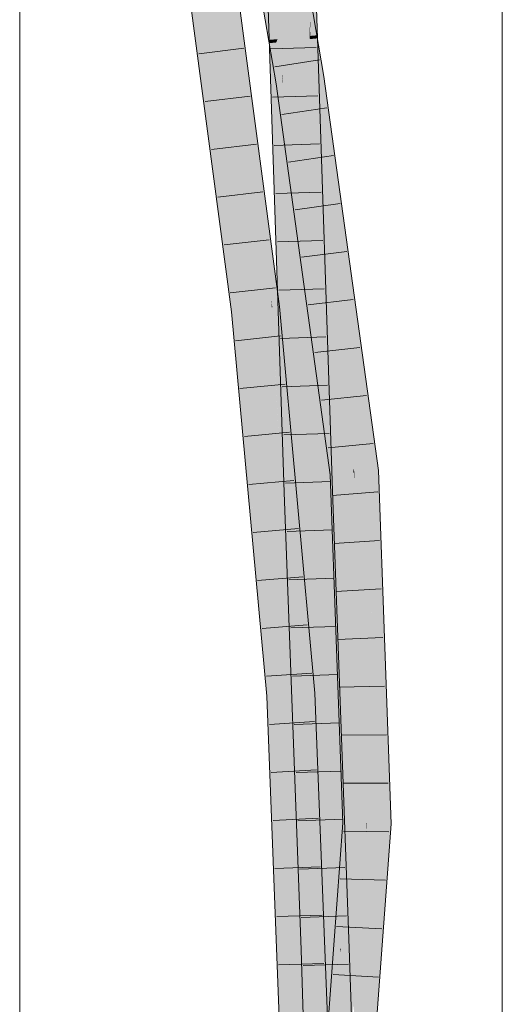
# Model space of a CAD drawing. Extents: x -720 to 300, y 62 to 1162.
# Tile 195 of 256: x 161.77 to 164.27, y 797.93 to 803.03. Entities that reach past the tile are written whole.
import ezdxf

# ---------------------------------------------------------------- set-up
doc = ezdxf.new("R2010")
doc.units = 0
doc.layers.get('0').update_dxf_attribs({"lineweight": 13})
doc.layers.add('E_Detail_Linie_Text_Bem', color=7, linetype='Continuous', lineweight=13)
for name, color, linetype, lineweight, true_color in [('E_Leerrohr 25-A06G93Y08I', 7, 'Continuous', 9, 0xff8000), ('E_Leerrohr 25-Shading', 7, 'Continuous', 9, 0xff8000), ('E_Leerrohr 32-A06G93Y28I', 7, 'Continuous', 9, 0x00b300), ('E_Leerrohr 32-Shading', 7, 'Continuous', 9, 0x00b300)]:
    doc.layers.add(name, color=color, linetype=linetype, lineweight=lineweight, true_color=true_color)

# ---------------------------------------------------------------- blocks, each defined once
blk = doc.blocks.new('Shading-A06G93SL8I', base_point=(241.4847, 762.55))
at = {"layer": 'E_Leerrohr 25-Shading', "color": 43, "true_color": 0xd7ab7f}
for points in [[(163.0516, 803.2264), (163.1283, 802.0259), (163.0882, 803.2275)], [(163.0516, 803.2264), (163.1399, 800.5788), (163.1283, 802.0259), (163.1624, 800.5796)], [(163.2718, 803.0952), (163.2649, 803.2327), (163.273, 802.9883)], [(163.2742, 803.0885), (163.3096, 802.9904), (163.2734, 803.233), (163.3015, 803.2338)], [(163.273, 802.9883), (163.275, 802.9374), (163.2718, 803.0952), (163.2744, 803.0418)], [(163.2744, 803.0418), (163.2771, 802.9889), (163.2742, 803.0885), (163.3093, 802.9913)], [(163.2744, 803.0418), (163.2747, 802.9888), (163.2771, 802.9889)], [(163.275, 802.9374), (163.273, 802.9883), (163.2751, 802.9274)], [(163.2747, 802.9888), (163.3386, 801.761), (163.2771, 802.9889)], [(163.2747, 802.9888), (163.275, 802.9374), (163.3386, 801.761), (163.3663, 800.5867)], [(163.2771, 802.9889), (163.3386, 801.761), (163.3093, 802.9913), (163.3096, 802.9904)], [(163.3386, 801.761), (163.3746, 801.0424), (163.3096, 802.9904)], [(163.3532, 800.5862), (163.3663, 800.5867), (163.2751, 802.9274), (163.275, 802.9374)], [(163.1624, 800.5796), (163.1765, 800.5801), (163.1283, 802.0259)], [(163.3746, 801.0424), (163.3386, 801.761), (163.3853, 800.5873), (163.3663, 800.5867)], [(163.3853, 800.5873), (163.3898, 800.5875), (163.3746, 801.0424)], [(163.3663, 800.5867), (163.3532, 800.5862), (163.398, 799.366)], [(163.3853, 800.5873), (163.3663, 800.5867), (163.4401, 798.2175), (163.398, 799.366)], [(163.4468, 798.2178), (163.4767, 798.2188), (163.3853, 800.5873), (163.3898, 800.5875)], [(163.3853, 800.5873), (163.4401, 798.2175), (163.4468, 798.2178)], [(163.1399, 800.5788), (163.2166, 798.4886), (163.1624, 800.5796)], [(163.2166, 798.4886), (163.1765, 800.5801), (163.1624, 800.5796)], [(163.1765, 800.5801), (163.2429, 798.2106), (163.1933, 800.1236)], [(163.1765, 800.5801), (163.2166, 798.4886), (163.2429, 798.2106), (163.2269, 798.21)], [(163.2429, 798.2106), (163.2635, 798.2113), (163.1933, 800.1236)], [(163.2429, 798.2106), (163.2269, 798.21), (163.2743, 796.8943), (163.2712, 796.8945)], [(163.2816, 796.5839), (163.2635, 798.2113), (163.2429, 798.2106)], [(163.2635, 798.2113), (163.2816, 796.5839), (163.3372, 795.9821), (163.302, 795.981)], [(163.2635, 798.2113), (163.3372, 795.9821), (163.3386, 795.9821)], [(163.4401, 798.2175), (163.463, 797.5395), (163.4468, 798.2178)], [(163.463, 797.5395), (163.4767, 798.2188), (163.4468, 798.2178)], [(163.52, 796.8809), (163.4767, 798.2188), (163.4851, 796.8828), (163.463, 797.5395)], [(163.5218, 796.8807), (163.4767, 798.2188), (163.52, 796.8809)]]:
    blk.add_solid(points, dxfattribs=at)
at = {"layer": 'E_Leerrohr 25-Shading', "color": 31, "true_color": 0xfabd7f}
for points in [[(163.0882, 803.2275), (163.1283, 802.0259), (163.1165, 803.2284)], [(163.1283, 802.0259), (163.1765, 803.2301), (163.1165, 803.2284)], [(163.1283, 802.0259), (163.1765, 800.5801), (163.1765, 803.2301), (163.2648, 800.5831)], [(163.1765, 803.2301), (163.1848, 802.9818), (163.2649, 803.2327), (163.273, 802.9883)], [(163.2708, 802.9882), (163.1848, 802.9818), (163.2723, 802.9271), (163.1869, 802.9185)], [(163.2751, 802.9274), (163.273, 802.9883), (163.2723, 802.9271), (163.2708, 802.9882)], [(163.2723, 802.9271), (163.1869, 802.9185), (163.3291, 800.5854), (163.2648, 800.5831)], [(163.2751, 802.9274), (163.2723, 802.9271), (163.3532, 800.5862), (163.3291, 800.5854)], [(163.1933, 800.1236), (163.2648, 800.5831), (163.1884, 800.5805)], [(163.1933, 800.1236), (163.2635, 798.2113), (163.2648, 800.5831), (163.3518, 798.2144)], [(163.3291, 800.5854), (163.2648, 800.5831), (163.3469, 799.8328)], [(163.3469, 799.8328), (163.2648, 800.5831), (163.3851, 798.2156), (163.3518, 798.2144)], [(163.3532, 800.5862), (163.3291, 800.5854), (163.3909, 799.4302), (163.3469, 799.8328)], [(163.398, 799.366), (163.3532, 800.5862), (163.3909, 799.4302)], [(163.1765, 800.5801), (163.1933, 800.1236), (163.1884, 800.5805)], [(163.4103, 798.2165), (163.4004, 799.1413), (163.3469, 799.8328), (163.3909, 799.4302)], [(163.4103, 798.2165), (163.3469, 799.8328), (163.3851, 798.2156)], [(163.4004, 799.1413), (163.398, 799.366), (163.3909, 799.4302)], [(163.4375, 798.2902), (163.398, 799.366), (163.4306, 798.2172), (163.4004, 799.1413)], [(163.4004, 799.1413), (163.4103, 798.2165), (163.4306, 798.2172)], [(163.4375, 798.2902), (163.4306, 798.2172), (163.4333, 798.2173)], [(163.4333, 798.2173), (163.4361, 798.2173), (163.4374, 798.2896)], [(163.4361, 798.2173), (163.4401, 798.2175), (163.4374, 798.2896), (163.4375, 798.2902)], [(163.3386, 795.9821), (163.4269, 795.9846), (163.2635, 798.2113), (163.3518, 798.2144)], [(163.3518, 798.2144), (163.3977, 796.9093), (163.3851, 798.2156), (163.4111, 797.1404)], [(163.3985, 796.8876), (163.3518, 798.2144), (163.3965, 796.8877)], [(163.4103, 798.2165), (163.3851, 798.2156), (163.4173, 797.2465), (163.4111, 797.1402)], [(163.4234, 796.8861), (163.4306, 798.2172), (163.4103, 798.2165)], [(163.4103, 798.2165), (163.4173, 797.2465), (163.419, 797.3367)], [(163.4234, 796.8861), (163.4629, 796.8839), (163.4306, 798.2172), (163.4502, 797.6273)], [(163.4306, 798.2172), (163.4316, 798.1869), (163.4333, 798.2173)], [(163.4333, 798.2173), (163.4316, 798.1869), (163.4361, 798.2173), (163.4341, 798.1121)], [(163.4341, 798.1121), (163.4502, 797.6273), (163.4361, 798.2173), (163.4401, 798.2175)], [(163.4671, 797.1205), (163.463, 797.5395), (163.4502, 797.6273), (163.4401, 798.2175)]]:
    blk.add_solid(points, dxfattribs=at)
at = {"layer": 'E_Leerrohr 32-Shading', "color": 83, "true_color": 0x7fbd7f}
for points in [[(163.0507, 803.1917), (162.8222, 804.3151), (163.0959, 802.9262), (162.851, 804.1463)], [(163.0959, 802.9262), (162.851, 804.1463), (163.0594, 802.9227)], [(162.6181, 803.3903), (162.6583, 803.0858), (162.6544, 803.3948), (162.8385, 802.0017)], [(162.8661, 803.4214), (162.8671, 803.3726), (163.078, 801.5378), (163.0724, 801.5801)], [(162.8706, 803.388), (162.8661, 803.4214), (163.0859, 801.5387), (163.078, 801.5378)], [(162.8899, 803.2216), (163.0904, 801.7237), (162.8706, 803.388)], [(163.2182, 803.3225), (163.1933, 803.4075), (163.2761, 802.9437), (163.2724, 802.9433)], [(163.045, 801.8195), (162.8671, 803.3726), (163.055, 801.7119), (162.8721, 803.0968)], [(163.3086, 802.9468), (163.2182, 803.3225), (163.2761, 802.9437)], [(163.2182, 803.3225), (163.3096, 802.9427), (163.2816, 803.1066)], [(162.8899, 803.2216), (163.0877, 801.5389), (163.0904, 801.7237), (163.1048, 801.5408)], [(163.0859, 801.5387), (163.0877, 801.5389), (162.8899, 803.2216)], [(162.8385, 802.0017), (162.6583, 803.0858), (162.8672, 801.5143), (162.8593, 801.5649)], [(163.2761, 802.9437), (163.2724, 802.9433), (163.2785, 802.9277), (163.2751, 802.9274)], [(163.3096, 802.9308), (163.3096, 802.9427), (163.2761, 802.9437), (163.3086, 802.9468)], [(163.3096, 802.9308), (163.2761, 802.9437), (163.2785, 802.9277)], [(163.3089, 802.7285), (163.3096, 802.9308), (163.2785, 802.9277)], [(163.3348, 802.7324), (163.311, 802.931), (163.3089, 802.7285), (163.3096, 802.9308)], [(163.3096, 802.9427), (163.311, 802.931), (163.3116, 802.9311)], [(163.311, 802.931), (163.3096, 802.9427), (163.3096, 802.9308)], [(163.311, 802.931), (163.3348, 802.7324), (163.3116, 802.9311), (163.3451, 802.734)], [(163.0986, 802.9097), (163.0959, 802.9262), (163.0623, 802.906), (163.0594, 802.9227)], [(163.0981, 802.6959), (163.1325, 802.7012), (163.0623, 802.906), (163.0986, 802.9097)], [(163.0988, 802.9097), (163.0959, 802.9262), (163.0986, 802.9097)], [(163.1283, 802.7366), (163.0988, 802.9097), (163.1325, 802.7012), (163.0986, 802.9097)], [(163.2751, 802.9274), (163.3089, 802.7285), (163.2785, 802.9277)], [(163.1325, 802.7012), (163.1342, 802.7014), (163.1283, 802.7366)], [(163.3348, 802.7324), (163.3089, 802.7285), (163.398, 802.0845)], [(163.3451, 802.734), (163.3348, 802.7324), (163.463, 801.6144), (163.398, 802.0845)], [(163.3451, 802.734), (163.463, 801.6144), (163.3746, 802.521)], [(163.0981, 802.6959), (163.2166, 801.8388), (163.1325, 802.7012)], [(163.2166, 801.8388), (163.1342, 802.7014), (163.1325, 802.7012)], [(163.1342, 802.7014), (163.2166, 801.8388), (163.1933, 802.2748), (163.2816, 801.369)], [(163.3746, 802.521), (163.463, 801.6144), (163.6246, 800.7125), (163.5362, 801.0847)], [(163.2154, 802.0853), (163.1933, 802.2748), (163.2013, 802.1926)], [(163.1933, 802.2748), (163.2154, 802.0853), (163.3118, 801.4183), (163.3256, 801.249)], [(163.3096, 801.1671), (163.2013, 802.1926), (163.2816, 801.369)], [(163.3096, 801.1671), (163.3356, 801.0577), (163.2013, 802.1926), (163.2154, 802.0853)], [(163.2154, 802.0853), (163.3356, 801.0577), (163.3256, 801.249), (163.3443, 801.0212)], [(162.8385, 802.0017), (162.8672, 801.5143), (162.9023, 801.5182)], [(163.0724, 801.5801), (163.045, 801.8195), (163.055, 801.7119)], [(163.0904, 801.7237), (163.1048, 801.5408), (163.1055, 801.6091), (163.1111, 801.5415)], [(163.1111, 801.5415), (163.1144, 801.5419), (163.1055, 801.6091)], [(162.8593, 801.5649), (162.866, 801.5142), (162.8672, 801.5143)], [(162.8672, 801.5143), (162.866, 801.5142), (163.0658, 799.5248), (162.9396, 800.7151)], [(162.9023, 801.5182), (162.8672, 801.5143), (163.0238, 800.0724)], [(162.8672, 801.5143), (163.0658, 799.5248), (163.0831, 799.5259)], [(162.99, 800.5671), (162.9023, 801.5182), (162.9733, 800.6729)], [(163.0859, 801.5387), (163.078, 801.5378), (163.1337, 800.9586), (163.1283, 800.9929)], [(163.0877, 801.5389), (163.0859, 801.5387), (163.139, 800.9248), (163.1337, 800.9586)], [(163.1048, 801.5408), (163.0877, 801.5389), (163.1424, 800.9035), (163.139, 800.9248)], [(163.1424, 800.9035), (163.1111, 801.5415), (163.1048, 801.5408)], [(163.1244, 801.3293), (163.1144, 801.5419), (163.1111, 801.5415)], [(163.1424, 800.9035), (163.1454, 800.8846), (163.1111, 801.5415), (163.1244, 801.3293)], [(163.2166, 800.4329), (163.1144, 801.5419), (163.1569, 800.8114), (163.1244, 801.3293)], [(163.3118, 801.4183), (163.3443, 801.0212), (163.3297, 801.2883), (163.3573, 800.9661)], [(163.1244, 801.3293), (163.1454, 800.8846), (163.1569, 800.8114)], [(163.3573, 800.9661), (163.398, 800.7951), (163.3297, 801.2883)], [(163.3808, 800.6713), (163.3356, 801.0577), (163.3746, 800.6973), (163.3096, 801.1671)], [(163.3808, 800.6713), (163.3826, 800.6714), (163.3356, 801.0577), (163.3573, 800.9661)], [(163.5362, 801.0847), (163.5908, 800.6901), (163.6246, 800.7125), (163.6272, 800.6934)], [(163.1283, 800.9929), (163.1528, 800.7269), (163.1337, 800.9586)], [(163.139, 800.9248), (163.1337, 800.9586), (163.1492, 800.8027), (163.1528, 800.7269)], [(163.3826, 800.6714), (163.4147, 800.6743), (163.3573, 800.9661), (163.398, 800.7951)], [(163.1454, 800.8846), (163.139, 800.9248), (163.1492, 800.8027)], [(163.1569, 800.8114), (163.1454, 800.8846), (163.1608, 800.7495)], [(163.1823, 800.407), (163.1454, 800.8846), (163.1492, 800.8027)], [(163.1454, 800.8846), (163.1823, 800.407), (163.1608, 800.7495)], [(163.1492, 800.8027), (163.1528, 800.7269), (163.1823, 800.407)], [(163.2816, 799.7277), (163.2166, 800.4329), (163.1608, 800.7495), (163.1569, 800.8114)], [(163.2816, 799.7277), (163.1608, 800.7495), (163.2667, 799.8226)], [(163.1823, 800.407), (163.2276, 800.0701), (163.1608, 800.7495), (163.2667, 799.8226)], [(163.0658, 799.5248), (162.9396, 800.7151), (163.0601, 799.5244), (162.9692, 800.3945)], [(163.3746, 800.6973), (163.3782, 800.671), (163.3808, 800.6713)], [(163.5908, 800.6901), (163.6012, 800.3986), (163.6272, 800.6934), (163.6896, 798.9522)], [(163.055, 799.8621), (162.99, 800.5671), (163.0238, 800.0724), (162.9733, 800.6729)], [(163.3808, 800.6713), (163.3782, 800.671), (163.3849, 800.6028), (163.3879, 800.517)], [(163.3879, 800.517), (163.3782, 800.671), (163.445, 798.8674), (163.4428, 798.8675)], [(163.3808, 800.6713), (163.3849, 800.6028), (163.3826, 800.6714)], [(163.3826, 800.6714), (163.3849, 800.6028), (163.4147, 800.6743), (163.4256, 799.9375)], [(163.4256, 799.9375), (163.463, 799.3256), (163.4147, 800.6743)], [(163.3849, 800.6028), (163.3879, 800.517), (163.4256, 799.9375), (163.4259, 799.9133)], [(163.3882, 800.5126), (163.3879, 800.517), (163.4478, 798.8674), (163.445, 798.8674)], [(163.4259, 799.9133), (163.3882, 800.5126), (163.437, 799.1663)], [(162.9692, 800.3945), (163.0495, 799.5237), (163.0601, 799.5244)], [(163.2276, 800.0701), (163.1823, 800.407), (163.1933, 800.2878)], [(163.6012, 800.3986), (163.6561, 798.8642), (163.6896, 798.9522), (163.6928, 798.8636)], [(163.2624, 799.538), (163.2989, 799.5404), (163.1933, 800.2878), (163.2276, 800.0701)], [(163.055, 799.8621), (163.0238, 800.0724), (163.028, 800.0334)], [(163.028, 800.0334), (163.0831, 799.5259), (163.055, 799.8621), (163.086, 799.5261)], [(163.2276, 800.0701), (163.2989, 799.5404), (163.2667, 799.8226)], [(163.4259, 799.9133), (163.463, 799.3256), (163.4256, 799.9375)], [(163.4478, 798.8674), (163.4259, 799.9133), (163.437, 799.1663)], [(163.4478, 798.8674), (163.4794, 798.8669), (163.4259, 799.9133), (163.463, 799.3256)], [(163.2667, 799.8226), (163.2989, 799.5404), (163.2816, 799.7277)], [(163.0601, 799.5244), (163.0495, 799.5237), (163.0666, 799.3578)], [(163.0666, 799.3578), (163.0495, 799.5237), (163.1299, 797.7546), (163.1174, 797.7545)], [(163.0766, 799.2613), (163.0658, 799.5248), (163.0666, 799.3578), (163.0601, 799.5244)], [(163.0831, 799.5259), (163.0658, 799.5248), (163.1077, 798.9603), (163.0766, 799.2613)], [(163.0831, 799.5259), (163.0909, 799.3463), (163.086, 799.5261)], [(163.0909, 799.3463), (163.1077, 798.9603), (163.086, 799.5261)], [(163.2624, 799.538), (163.3096, 799.2629), (163.2989, 799.5404)], [(163.2624, 799.538), (163.3308, 797.7581), (163.3096, 799.2629), (163.3505, 797.7584)], [(163.1384, 797.7548), (163.0766, 799.2613), (163.1299, 797.7546), (163.0666, 799.3578)], [(163.1283, 798.426), (163.1077, 798.9603), (163.1384, 797.7548), (163.0766, 799.2613)], [(163.3505, 797.7584), (163.3674, 797.7587), (163.3096, 799.2629)], [(163.445, 798.8674), (163.4428, 798.8675), (163.4363, 798.4264), (163.3746, 797.9297)], [(163.4478, 798.8674), (163.445, 798.8674), (163.4405, 798.4604), (163.4363, 798.4264)], [(163.463, 798.6411), (163.4794, 798.8669), (163.4405, 798.4604), (163.4478, 798.8674)], [(163.6417, 798.4337), (163.6561, 798.8642), (163.6012, 798.1074)], [(163.6928, 798.8636), (163.6561, 798.8642), (163.6896, 798.8199), (163.6417, 798.4337)], [(163.6417, 798.4337), (163.6246, 797.9244), (163.6896, 798.8199)], [(163.4375, 798.2902), (163.463, 798.6411), (163.439, 798.3782)], [(163.439, 798.3782), (163.463, 798.6411), (163.4405, 798.4604)], [(163.4363, 798.4264), (163.4343, 798.3264), (163.4405, 798.4604), (163.439, 798.3782)], [(163.1283, 798.426), (163.1384, 797.7548), (163.1465, 797.7549)], [(163.154, 797.7551), (163.1283, 798.426), (163.1465, 797.7549)], [(163.3746, 797.9297), (163.4343, 798.3264), (163.4363, 798.4264)], [(163.5377, 797.2332), (163.6148, 797.8466), (163.6012, 798.1074), (163.6382, 798.4058)], [(163.6148, 797.8466), (163.6246, 797.9244), (163.6382, 798.4058), (163.6417, 798.4337)], [(163.4343, 798.3264), (163.4322, 798.2178), (163.439, 798.3782), (163.4375, 798.2902)], [(163.3592, 797.4355), (163.4343, 798.3264), (163.3606, 797.5166)], [(163.3592, 797.4355), (163.398, 797.7471), (163.4343, 798.3264), (163.4322, 798.2178)], [(163.3746, 797.9297), (163.3647, 797.7524), (163.4343, 798.3264), (163.3606, 797.5166)], [(163.3647, 797.7524), (163.3746, 797.9297), (163.3656, 797.8059)]]:
    blk.add_solid(points, dxfattribs=at)
at = {"layer": 'E_Leerrohr 32-Shading', "color": 83, "true_color": 0x7fd57f}
for points in [[(163.104, 803.5828), (163.139, 803.1996), (163.1132, 803.6613), (163.1841, 802.9348)], [(162.6544, 803.3948), (162.8385, 802.0017), (162.7421, 803.4058), (162.927, 802.0062)], [(162.7421, 803.4058), (162.927, 802.0062), (162.8298, 803.4169), (162.8721, 803.0968)], [(163.1836, 803.3257), (163.3089, 802.7285), (163.1933, 803.4075)], [(163.3089, 802.7285), (163.1836, 803.3257), (163.1841, 802.9348), (163.1631, 803.1508)], [(163.1055, 803.1966), (163.0507, 803.1917), (163.1188, 802.9285), (163.0959, 802.9262)], [(163.1841, 802.9348), (163.139, 803.1996), (163.1188, 802.9285), (163.1055, 803.1966)], [(163.0376, 801.6428), (163.056, 801.6874), (162.8757, 803.0249), (162.8721, 803.0968)], [(163.055, 801.7119), (162.8721, 803.0968), (163.056, 801.6874)], [(162.9902, 801.528), (163.0376, 801.6428), (162.927, 802.0062), (162.8757, 803.0249)], [(163.1275, 802.7525), (163.1188, 802.9285), (163.1045, 802.9271)], [(163.1342, 802.7014), (163.1683, 802.8606), (163.1188, 802.9285), (163.1647, 802.9329)], [(163.1341, 802.7021), (163.1342, 802.7014), (163.1275, 802.7527), (163.1188, 802.9285)], [(163.1683, 802.8606), (163.1841, 802.9348), (163.1647, 802.9329)], [(163.1758, 802.7079), (163.1841, 802.9348), (163.1683, 802.8606)], [(163.1758, 802.7079), (163.2078, 802.7128), (163.1841, 802.9348), (163.1869, 802.9185)], [(163.3089, 802.7285), (163.1841, 802.9348), (163.2216, 802.715)], [(163.0987, 802.9265), (163.0959, 802.9262), (163.0988, 802.9097)], [(163.0988, 802.9097), (163.1045, 802.9271), (163.0987, 802.9265)], [(163.0988, 802.9097), (163.1283, 802.7366), (163.1045, 802.9271), (163.1275, 802.7525)], [(163.2078, 802.7128), (163.2216, 802.715), (163.1869, 802.9185)], [(163.1683, 802.8606), (163.1342, 802.7014), (163.1758, 802.7079)], [(163.1283, 802.7366), (163.1341, 802.7021), (163.1275, 802.7527)], [(163.3089, 802.7285), (163.2216, 802.715), (163.398, 802.0845), (163.4346, 801.1749)], [(163.1342, 802.7014), (163.1933, 802.2748), (163.1758, 802.7079)], [(163.1758, 802.7079), (163.1933, 802.2748), (163.2078, 802.7128), (163.2156, 802.6216)], [(163.2156, 802.6216), (163.2216, 802.715), (163.2078, 802.7128)], [(163.3051, 801.5762), (163.2731, 802.3356), (163.2156, 802.6216), (163.2216, 802.715)], [(163.2726, 802.3461), (163.2216, 802.715), (163.2731, 802.3356)], [(163.3118, 801.4183), (163.3051, 801.5762), (163.1933, 802.2748), (163.2156, 802.6216)], [(163.2731, 802.3356), (163.282, 802.2693), (163.2726, 802.3461), (163.2814, 802.2825)], [(163.2731, 802.3356), (163.3051, 801.5762), (163.282, 802.2693), (163.3297, 801.2883)], [(163.282, 802.2693), (163.4329, 801.1572), (163.2814, 802.2825), (163.4346, 801.1749)], [(163.3297, 801.2883), (163.398, 800.7951), (163.282, 802.2693), (163.4329, 801.1572)], [(163.4346, 801.1749), (163.4996, 800.7049), (163.398, 802.0845), (163.463, 801.6144)], [(162.8385, 802.0017), (162.9023, 801.5182), (162.927, 802.0062), (162.9902, 801.528)], [(163.0724, 801.5801), (163.055, 801.7119), (163.0755, 801.5375), (163.056, 801.6874)], [(163.0618, 801.536), (163.056, 801.6874), (163.0502, 801.5347), (163.0376, 801.6428)], [(163.0755, 801.5375), (163.056, 801.6874), (163.0618, 801.536)], [(163.0376, 801.6428), (162.9902, 801.528), (163.0502, 801.5347)], [(163.463, 801.6144), (163.4996, 800.7049), (163.5362, 801.0847)], [(163.0755, 801.5375), (163.078, 801.5378), (163.0724, 801.5801)], [(163.3051, 801.5762), (163.3118, 801.4183), (163.3297, 801.2883)], [(162.9902, 801.528), (162.9023, 801.5182), (163.0267, 801.1325), (162.99, 800.5671)], [(162.9902, 801.528), (163.0847, 800.6847), (163.0502, 801.5347), (163.065, 801.4167)], [(162.9902, 801.528), (163.0267, 801.1325), (163.0242, 801.225)], [(163.065, 801.4167), (163.0618, 801.536), (163.0502, 801.5347)], [(163.0755, 801.5375), (163.0618, 801.536), (163.1742, 799.532), (163.0916, 800.4275)], [(163.078, 801.5378), (163.0755, 801.5375), (163.1283, 800.9929), (163.1279, 800.9878)], [(163.1248, 800.9398), (163.1279, 800.9878), (163.0942, 801.1842), (163.0755, 801.5375)], [(163.0755, 801.5375), (163.1742, 799.532), (163.1813, 799.5325)], [(163.0267, 801.1325), (163.0916, 800.4275), (163.0242, 801.225), (163.0847, 800.6847)], [(163.115, 800.7887), (163.1248, 800.9398), (163.0942, 801.1842)], [(163.4973, 800.6817), (163.4329, 801.1572), (163.4147, 800.6743), (163.398, 800.7951)], [(163.4996, 800.7049), (163.4346, 801.1749), (163.4973, 800.6817), (163.4329, 801.1572)], [(162.99, 800.5671), (163.055, 799.8621), (163.0267, 801.1325), (163.0916, 800.4275)], [(163.4996, 800.7049), (163.5027, 800.6822), (163.5362, 801.0847), (163.5908, 800.6901)], [(163.1279, 800.9878), (163.1528, 800.7269), (163.1283, 800.9929)], [(163.1528, 800.7269), (163.1279, 800.9878), (163.1813, 799.5325), (163.115, 800.7887)], [(163.1823, 800.407), (163.1528, 800.7269), (163.1915, 800.2603), (163.1856, 800.1699)], [(163.1528, 800.7269), (163.1813, 799.5325), (163.223, 799.5353)], [(163.4996, 800.7049), (163.4973, 800.6817), (163.5005, 800.682)], [(163.4996, 800.7049), (163.5005, 800.682), (163.5027, 800.6822)], [(163.5908, 800.6901), (163.5027, 800.6822), (163.6012, 800.3986), (163.5845, 799.7402)], [(163.4147, 800.6743), (163.463, 799.3256), (163.4973, 800.6817)], [(163.4973, 800.6817), (163.463, 799.3256), (163.5005, 800.682), (163.5011, 800.6265)], [(163.5011, 800.6265), (163.5027, 800.6822), (163.5005, 800.682)], [(163.5646, 798.9546), (163.5027, 800.6822), (163.5196, 798.8663), (163.5011, 800.6265)], [(163.5027, 800.6822), (163.5646, 798.9546), (163.5845, 799.7402)], [(163.5156, 799.2466), (163.5011, 800.6265), (163.4794, 798.8669), (163.463, 799.3256)], [(163.055, 799.8621), (163.086, 799.5261), (163.0916, 800.4275), (163.1742, 799.532)], [(163.1823, 800.407), (163.1915, 800.2603), (163.1933, 800.2878)], [(163.5646, 798.9546), (163.5678, 798.8655), (163.6012, 800.3986), (163.6561, 798.8642)], [(163.1933, 800.2878), (163.1917, 800.2645), (163.2624, 799.538), (163.2386, 799.5364)], [(163.1856, 800.1699), (163.223, 799.5353), (163.1915, 800.2603), (163.2369, 799.5363)], [(163.1917, 800.2645), (163.1915, 800.2603), (163.2386, 799.5364), (163.2369, 799.5363)], [(163.1159, 799.5281), (163.086, 799.5261), (163.1223, 798.9604), (163.1077, 798.9603)], [(163.1742, 799.532), (163.1159, 799.5281), (163.1961, 798.9615), (163.1223, 798.9604)], [(163.1813, 799.5325), (163.1742, 799.532), (163.186, 799.351)], [(163.1742, 799.532), (163.1961, 798.9615), (163.186, 799.351)], [(163.1813, 799.5325), (163.1961, 798.9615), (163.223, 799.5353), (163.2316, 799.2698)], [(163.223, 799.5353), (163.2316, 799.2698), (163.2369, 799.5363), (163.2429, 799.3685)], [(163.2369, 799.5363), (163.2429, 799.3685), (163.2386, 799.5364), (163.2444, 799.3818)], [(163.2444, 799.3818), (163.2624, 799.538), (163.2386, 799.5364)], [(163.3055, 797.7576), (163.3308, 797.7581), (163.2444, 799.3818), (163.2624, 799.538)], [(163.2429, 799.3685), (163.2316, 799.2698), (163.3008, 797.7575), (163.2802, 797.7572)], [(163.3008, 797.7575), (163.3055, 797.7576), (163.2429, 799.3685), (163.2444, 799.3818)], [(163.2316, 799.2698), (163.1961, 798.9615), (163.2802, 797.7572), (163.2424, 797.7565)], [(163.5196, 798.8663), (163.5156, 799.2466), (163.4794, 798.8669)], [(163.1223, 798.9604), (163.1077, 798.9603), (163.1283, 798.426)], [(163.1961, 798.9615), (163.1223, 798.9604), (163.154, 797.7551), (163.1283, 798.426)], [(163.1961, 798.9615), (163.154, 797.7551), (163.2424, 797.7565)], [(163.5646, 798.9546), (163.5196, 798.8663), (163.5655, 798.8656)], [(163.5678, 798.8655), (163.5646, 798.9546), (163.5655, 798.8656)], [(163.5196, 798.8663), (163.4794, 798.8669), (163.4996, 797.9271), (163.463, 798.6411)], [(163.4996, 797.9271), (163.5646, 798.8217), (163.5196, 798.8663), (163.5655, 798.8656)], [(163.5646, 798.8217), (163.5678, 798.8655), (163.5655, 798.8656)], [(163.5663, 798.7875), (163.5678, 798.8655), (163.5646, 798.8217)], [(163.6561, 798.8642), (163.5678, 798.8655), (163.6012, 798.1074), (163.5663, 798.7875)], [(163.5351, 797.2335), (163.5646, 798.8217), (163.4996, 797.9271)], [(163.5351, 797.2335), (163.5377, 797.2332), (163.5646, 798.8217), (163.5663, 798.7875)], [(163.5663, 798.7875), (163.5377, 797.2332), (163.6012, 798.1074)], [(163.4535, 797.5138), (163.4996, 797.9271), (163.4375, 798.2902), (163.463, 798.6411)], [(163.4375, 798.2902), (163.4322, 798.2178), (163.452, 797.4998), (163.446, 797.446)], [(163.4375, 798.2902), (163.452, 797.4998), (163.439, 798.2175)], [(163.4322, 798.2178), (163.398, 797.7471), (163.4341, 798.1117), (163.419, 797.3368)], [(163.452, 797.4998), (163.4535, 797.5138), (163.439, 798.2175)], [(163.419, 797.3368), (163.42, 797.3175), (163.4341, 798.1117), (163.4342, 798.1072)], [(163.42, 797.3175), (163.4237, 797.2457), (163.4342, 798.1072), (163.446, 797.446)]]:
    blk.add_solid(points, dxfattribs=at)
blk = doc.blocks.new('Referenz-A06G93Y48I')
at = {"layer": 'E_Detail_Linie_Text_Bem', "linetype": 'Continuous', "ltscale": 0.13}
for p, q in [((161.7693, 802.3064), (161.7693, 811.4866)), ((164.2693, 811.4866), (164.2693, 762.3064)), ((161.7693, 790.5064), (161.7693, 802.3064))]:
    blk.add_line(p, q, dxfattribs=at)
at = {"layer": 'E_Leerrohr 25-A06G93Y08I', "linetype": 'Continuous', "ltscale": 0.13}
for p, q in [((163.1399, 800.5788), (163.0516, 803.2265)), ((163.3898, 800.5875), (163.3015, 803.2338)), ((163.3056, 802.8836), (163.0708, 802.8765)), ((163.314, 802.6338), (163.0791, 802.6266)), ((163.3223, 802.384), (163.0874, 802.3766)), ((163.3307, 802.1342), (163.0958, 802.1267)), ((163.339, 801.8844), (163.1041, 801.8768)), ((163.3473, 801.6346), (163.1124, 801.6269)), ((163.3557, 801.3848), (163.1208, 801.377)), ((163.364, 801.135), (163.1291, 801.127)), ((163.3723, 800.8852), (163.1375, 800.8771)), ((163.3807, 800.6354), (163.1458, 800.6272)), ((163.4767, 798.2188), (163.3898, 800.5875)), ((163.2269, 798.21), (163.1399, 800.5788)), ((163.3897, 800.3855), (163.1548, 800.3773)), ((163.3988, 800.1357), (163.164, 800.1275)), ((163.408, 799.8859), (163.1732, 799.8777)), ((163.4172, 799.6361), (163.1823, 799.6278)), ((163.4264, 799.3862), (163.1915, 799.378)), ((163.4355, 799.1364), (163.2007, 799.1282)), ((163.4447, 798.8866), (163.2098, 798.8783)), ((163.4539, 798.6368), (163.219, 798.6285)), ((163.463, 798.3869), (163.2282, 798.3787)), ((163.302, 795.981), (163.2269, 798.21)), ((163.5519, 795.9882), (163.4767, 798.2188)), ((163.472, 798.1371), (163.2371, 798.1288))]:
    blk.add_line(p, q, dxfattribs=at)
at = {"layer": 'E_Leerrohr 32-A06G93Y28I', "linetype": 'Continuous', "ltscale": 0.13}
for p, q in [((163.3451, 802.734), (162.9878, 804.8315)), ((163.0981, 802.6958), (162.7405, 804.7945)), ((162.866, 801.5142), (162.6181, 803.3902)), ((163.1144, 801.5419), (162.8661, 803.4215)), ((162.9301, 802.8798), (162.6969, 802.8514)), ((163.3229, 802.8198), (163.0907, 802.784)), ((163.6272, 800.6934), (163.3451, 802.734)), ((163.3782, 800.671), (163.0981, 802.6958)), ((162.9629, 802.6317), (162.7296, 802.6037)), ((163.36, 802.572), (163.1276, 802.5373)), ((162.9957, 802.3836), (162.7623, 802.3561)), ((163.3944, 802.3235), (163.1617, 802.2906)), ((163.0284, 802.1356), (162.795, 802.1085)), ((163.4287, 802.0749), (163.1958, 802.0438)), ((163.0612, 801.8875), (162.8277, 801.8609)), ((163.4631, 801.8264), (163.2299, 801.7971)), ((163.094, 801.6394), (162.8604, 801.6132)), ((163.4975, 801.5778), (163.2641, 801.5503)), ((163.0495, 799.5237), (162.866, 801.5142)), ((163.2989, 799.5404), (163.1144, 801.5419)), ((163.1209, 801.3905), (162.8872, 801.3652)), ((163.5318, 801.3293), (163.2982, 801.3036)), ((163.1439, 801.1409), (162.9101, 801.1169)), ((163.5661, 801.0807), (163.3324, 801.0569)), ((163.1669, 800.8913), (162.933, 800.8686)), ((163.6005, 800.8322), (163.3665, 800.8101)), ((163.6928, 798.8636), (163.6272, 800.6934)), ((163.1899, 800.6417), (162.9559, 800.6203)), ((163.4428, 798.8675), (163.3782, 800.671)), ((163.6237, 800.5823), (163.3896, 800.5628)), ((163.2129, 800.3921), (162.9788, 800.372)), ((163.6328, 800.3308), (163.3984, 800.3146)), ((163.2359, 800.1425), (163.0017, 800.1237)), ((163.6419, 800.0793), (163.4072, 800.0665)), ((163.2589, 799.8929), (163.0246, 799.8754)), ((163.6509, 799.8277), (163.4161, 799.8183)), ((163.2819, 799.6433), (163.0475, 799.6271)), ((163.6599, 799.5762), (163.425, 799.5702)), ((163.1174, 797.7544), (163.0495, 799.5237)), ((163.3674, 797.7586), (163.2989, 799.5404)), ((163.2971, 799.3931), (163.0626, 799.3784)), ((163.6689, 799.3247), (163.4339, 799.322)), ((163.3067, 799.1425), (163.0721, 799.1294)), ((163.6778, 799.0731), (163.4428, 799.0739)), ((163.3164, 798.8918), (163.0817, 798.8804)), ((163.3256, 797.2565), (163.4428, 798.8675)), ((163.5741, 797.2292), (163.6928, 798.8636)), ((163.6822, 798.8217), (163.4473, 798.8258)), ((163.326, 798.6412), (163.0912, 798.6314)), ((163.6641, 798.5706), (163.4292, 798.5782)), ((163.3356, 798.3906), (163.1008, 798.3824)), ((163.6459, 798.3196), (163.4111, 798.3306)), ((163.3453, 798.1399), (163.1103, 798.1334)), ((163.6277, 798.0685), (163.3931, 798.0829))]:
    blk.add_line(p, q, dxfattribs=at)

msp = doc.modelspace()

# ---------------------------------------------------------------- block references
at = {"color": 8, "lineweight": 25, "ltscale": 0.25, "true_color": 0x808080}
msp.add_blockref('Referenz-A06G93Y48I', (0, 0), dxfattribs=at)
msp.add_blockref('Shading-A06G93SL8I', (241.4847, 762.55))

doc.saveas('drawing.dxf')
